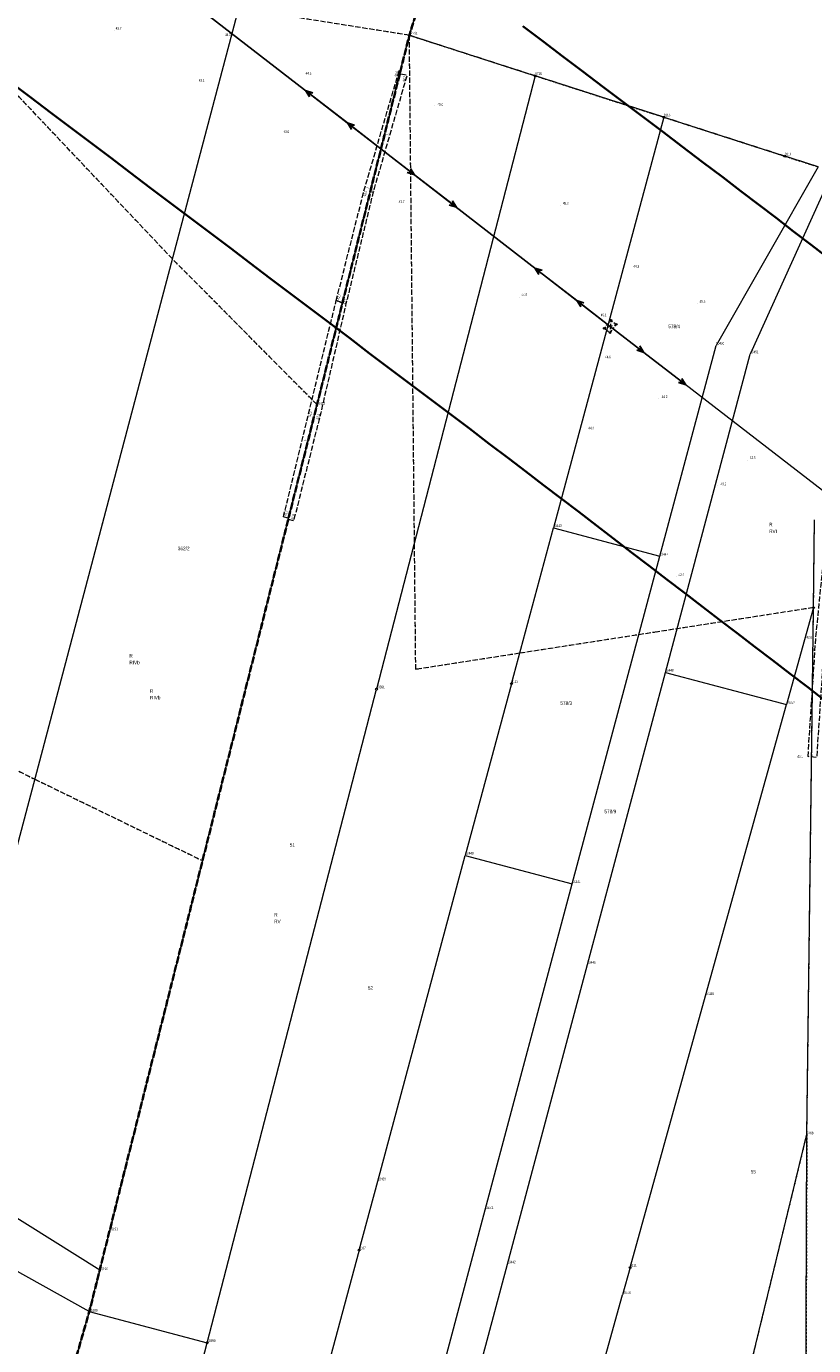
# Model space of a CAD drawing. Header units: metres. Extents: x 6524698 to 6533081, y 5883213 to 5896811.
# Tile 7 of 131: x 6529075 to 6529297, y 5886215 to 5886589. Entities that reach past the tile are written whole.
import ezdxf
from ezdxf.enums import TextEntityAlignment as Align

# ---------------------------------------------------------------- set-up
doc = ezdxf.new("R2010")
doc.units = ezdxf.units.M
for name, pattern in [('mapa zasadnicza$0$1.5_0.5', [2, 1.5, -0.5]), ('mapa zasadnicza$0$1.5_1.0', [2.5, 1.5, -1]), ('mapa zasadnicza$0$219-500', [0]), ('mapa zasadnicza$0$egkk-500', [2, 1.5, -0.5]), ('mapa zasadnicza$0$egug-500', [1, 0.5, -0.5]), ('mapa zasadnicza$0$suep_wn_500', [0]), ('mapa zasadnicza$0$supp_500', [1, 0.5, -0.5])]:
    doc.linetypes.add(name, pattern=pattern)
for name, color, linetype in [('mapa zasadnicza$0$000 Inne (niezydentyfikowane)', 7, 'Continuous'), ('mapa zasadnicza$0$202-punkt graniczny', 7, 'Continuous'), ('mapa zasadnicza$0$202-punkt graniczny-Atr103', 7, 'Continuous'), ('mapa zasadnicza$0$203-punkt graniczny', 7, 'Continuous'), ('mapa zasadnicza$0$203-punkt graniczny-Atr103', 7, 'Continuous'), ('mapa zasadnicza$0$203-punkt graniczny-Atr104', 7, 'Continuous'), ('mapa zasadnicza$0$209-oznaczenie konturu klasyfikacyjnego', 7, 'Continuous'), ('mapa zasadnicza$0$210-oznaczenie konturu użytku gruntowego', 7, 'Continuous'), ('mapa zasadnicza$0$211-numer działki ewidencyjnej', 7, 'Continuous'), ('mapa zasadnicza$0$216-obręb ewidencyjny', 7, 'Continuous'), ('mapa zasadnicza$0$217-kontur klasyfikacyjny', 7, 'Continuous'), ('mapa zasadnicza$0$218-kontur użytku gruntowego', 7, 'Continuous'), ('mapa zasadnicza$0$219-działka ewidencyjna', 7, 'Continuous'), ('mapa zasadnicza$0$jezdnia', 7, 'Continuous'), ('mapa zasadnicza$0$jezdnia-Atr17', 7, 'Continuous'), ('mapa zasadnicza$0$pikieta naturalna', 7, 'Continuous'), ('mapa zasadnicza$0$pikieta naturalna-Atr2', 7, 'Continuous'), ('mapa zasadnicza$0$przewód elektroenergetyczny wysokiego napięcia', 7, 'Continuous'), ('mapa zasadnicza$0$słup przewodów napowietrznych', 7, 'Continuous')]:
    doc.layers.add(name, color=color, linetype=linetype)
doc.styles.add('mapa zasadnicza$0$STANDARD', font='Working1250', dxfattribs={"width": 0.75})

# ---------------------------------------------------------------- blocks, each defined once
blk = doc.blocks.new('mapa zasadnicza$0$203')
at = {"linetype": 'Continuous', "lineweight": 0}
h = blk.add_hatch(color=0, dxfattribs=at)
edge = h.paths.add_edge_path()
edge.add_arc((0, 0), 0.045, 0, 360)
blk = doc.blocks.new('mapa zasadnicza$0$202')
at = {"color": 0, "linetype": 'Continuous', "lineweight": 0}
blk.add_circle((0, 0), 0.25, dxfattribs=at)
blk = doc.blocks.new('mapa zasadnicza$0$PW01')
at = {"linetype": 'Continuous', "lineweight": 13}
h = blk.add_hatch(color=0, dxfattribs=at)
edge = h.paths.add_edge_path()
edge.add_arc((0, 0), 0.045, 0, 360)
blk = doc.blocks.new('mapa zasadnicza$0$SM05')
at = {"color": 0, "linetype": 'Continuous', "lineweight": 13}
blk.add_circle((0, 0), 0.25, dxfattribs=at)
blk = doc.blocks.new('mapa zasadnicza$0$SUEP3')
at = {"color": 0, "linetype": 'Continuous'}
for p, q in [((0, 0), (12.003, 0)), ((12.003, 0), (10.003, 0.75)), ((10.003, 0.75), (11.003, 0)), ((12.003, 0), (10.003, -0.75)), ((11.003, 0), (10.003, -0.75)), ((12.003, 0), (27.003, 0)), ((27.003, 0), (25.003, 0.75)), ((25.003, 0.75), (26.003, 0)), ((27.003, 0), (25.003, -0.75)), ((26.003, 0), (25.003, -0.75))]:
    blk.add_line(p, q, dxfattribs=at)

msp = doc.modelspace()

# ---------------------------------------------------------------- linework, layer by layer
at = {"layer": 'mapa zasadnicza$0$000 Inne (niezydentyfikowane)', "color": 7, "linetype": 'Continuous', "lineweight": 35, "flags": 128}
for points in [[(6529214.99, 5886588.748), (6529220.631, 5886584.487), (6529226.273, 5886580.226), (6529231.914, 5886575.965), (6529237.555, 5886571.704), (6529243.197, 5886567.443), (6529248.838, 5886563.182), (6529254.48, 5886558.921), (6529260.121, 5886554.66), (6529265.763, 5886550.399), (6529271.535, 5886546.039), (6529276.648, 5886542.124), (6529281.63, 5886538.309), (6529286.613, 5886534.494), (6529291.595, 5886530.679), (6529296.577, 5886526.864), (6529301.559, 5886523.05)], [(6529300.553, 5886397.873), (6529295.571, 5886401.688), (6529290.588, 5886405.502), (6529285.606, 5886409.317), (6529280.624, 5886413.132), (6529275.642, 5886416.947), (6529270.659, 5886420.762), (6529265.677, 5886424.577), (6529260.695, 5886428.392), (6529255.712, 5886432.207), (6529250.73, 5886436.021), (6529245.748, 5886439.836), (6529240.765, 5886443.651), (6529235.783, 5886447.466), (6529230.801, 5886451.281), (6529225.818, 5886455.096), (6529220.836, 5886458.911), (6529215.854, 5886462.726), (6529211.002, 5886466.441), (6529205.492, 5886470.602), (6529199.85, 5886474.863), (6529194.209, 5886479.124), (6529188.568, 5886483.385), (6529182.926, 5886487.646), (6529177.285, 5886491.907), (6529171.643, 5886496.168), (6529166.002, 5886500.429), (6529160.361, 5886504.69), (6529154.719, 5886508.951), (6529149.078, 5886513.212), (6529143.436, 5886517.473), (6529137.795, 5886521.734), (6529132.153, 5886525.995), (6529126.512, 5886530.256), (6529120.871, 5886534.517), (6529115.229, 5886538.778), (6529109.588, 5886543.039), (6529103.946, 5886547.3), (6529098.305, 5886551.561), (6529092.664, 5886555.822), (6529087.022, 5886560.083), (6529081.381, 5886564.344), (6529075.739, 5886568.605), (6529070.098, 5886572.866)]]:
    msp.add_lwpolyline(points, dxfattribs=at)
at = {"layer": 'mapa zasadnicza$0$216-obręb ewidencyjny', "color": 7, "linetype": 'mapa zasadnicza$0$1.5_1.0', "lineweight": 35, "flags": 128}
for points in [[(6528303.37, 5885049.22), (6528320.19, 5885039.62), (6528338.23, 5885024.79), (6528352.17, 5885015.38), (6528392.05, 5884988.47), (6528415.8, 5884972.26), (6528435.19, 5884960.38), (6528444.69, 5884948.19), (6528465.63, 5884932.94), (6528465.44, 5884918.9), (6528709.45, 5884735.5), (6528709.85, 5884736.99), (6528739.27, 5884853.86), (6528744.47, 5884874.5), (6528806.08, 5885120.41), (6528807.46, 5885125.4), (6528869.24, 5885370.86), (6528871.52, 5885379.23), (6528887.59, 5885437.6), (6528890.77, 5885449.17), (6528926, 5885568.38), (6528974.41, 5885749.69), (6529025.21, 5885958.42), (6529039.6, 5886018.39), (6529059.52, 5886107.69), (6529060.61, 5886112.57), (6529062.91, 5886122.9), (6529064.3, 5886127.7), (6529092.32, 5886224.97), (6529095.27, 5886236.71), (6529098.1, 5886248), (6529156.76, 5886481.66), (6529182.88, 5886586.19), (6529191.96, 5886615.74), (6529200.39, 5886660.86), (6529220.71, 5886727.34), (6529222.82, 5886733.43), (6529222.92, 5886790.76), (6529260.25, 5886952.44), (6529264.63, 5886976.51), (6529282.32, 5887033.97), (6529290.57, 5887057.23), (6529292.77, 5887095.61), (6529299.5, 5887116.54), (6529303.02, 5887126.11), (6529323.1, 5887204.71), (6529300.1, 5887247.3), (6529294.33, 5887253.59), (6529295.74, 5887344.56), (6529295.89, 5887348.38), (6529296.28, 5887374.9), (6529315.22, 5887418.55), (6529321.72, 5887480.33), (6529320.57, 5887503.67), (6529312.34, 5887533.26), (6529296.91, 5887588.72), (6529289.52, 5887663.25), (6529282.79, 5887731.14), (6529262.28, 5887731.31), (6529166.14, 5887721.78), (6529109.21, 5887715.92), (6529031.01, 5887709.01), (6529019.26, 5887707.89), (6528952.56, 5887701.57), (6528918.8, 5887790.89), (6528879.99, 5887896.72), (6528866.81, 5887934.63), (6528850.06, 5887982.04), (6528826.58, 5888045.33), (6528812.94, 5888083.84), (6528788.71, 5888147.82), (6528766.6, 5888207.14), (6528741.09, 5888278.42), (6528713.34, 5888354.12), (6528704.85, 5888377.17), (6528681.51, 5888445.9), (6528675.5, 5888460.67), (6528657.02, 5888506.94), (6528643.54, 5888542.38), (6528612.6, 5888606.5), (6528572.89, 5888682.85), (6528554.61, 5888714.22), (6528550.89, 5888720.89), (6528546.56, 5888728.63), (6528540.29, 5888749.47), (6528539.84, 5888759.55), (6528538.55, 5888788.67), (6528537.21, 5888800.87), (6528534.18, 5888828.64), (6528521.9, 5888874.59), (6528517.9, 5888889.57), (6528514.32, 5888935.53), (6528513.62, 5888944.51), (6528513.44, 5888948.22), (6528497.03, 5888999.3), (6528487.24, 5889042.5), (6528479.5, 5889060.26), (6528476.98, 5889088.52), (6528462.62, 5889141.48), (6528437.2, 5889208.11), (6528427.12, 5889249.1), (6528426.72, 5889250.74), (6528417.63, 5889287.69), (6528406.48, 5889321.22), (6528402.97, 5889333.92), (6528393.7, 5889357.37), (6528374.9, 5889392.75), (6528320.3, 5889498.78), (6528319.49, 5889494.06), (6528315.49, 5889501.75), (6528293.69, 5889548.36), (6528289.3, 5889557.06), (6528219.86, 5889705.13), (6528203.76, 5889751.35), (6528194.07, 5889776.62), (6528178.59, 5889821.74), (6528144.14, 5889918.51), (6528087.43, 5890069.91), (6528086.27, 5890073.01), (6528069.52, 5890117.74), (6528068.35, 5890122.94), (6528015.06, 5890276.2), (6528002.77, 5890340.12), (6527996.61, 5890364.36), (6527918.86, 5890538.44), (6527894.74, 5890596), (6527831.96, 5890559.17), (6527781.71, 5890531.45), (6527701.79, 5890487.35), (6527628.31, 5890449.47), (6527548.32, 5890411.76), (6527469.9, 5890380.85), (6527391.42, 5890349.92), (6527355.64, 5890331.57), (6527338.23, 5890321.73), (6527321.27, 5890314.22), (6527313.38, 5890308.14), (6527288.1, 5890288.63), (6527273.45, 5890274.12), (6527241.28, 5890253.87), (6527220.83, 5890245.22), (6527165.07, 5890215.69), (6527077.89, 5890166.68), (6527057.31, 5890152.25), (6527045.63, 5890148.55), (6527008.52, 5890134.26), (6526988.84, 5890116.67), (6526981, 5890111.26), (6526971.01, 5890104.38), (6526952.34, 5890094.44), (6526909.87, 5890084.83), (6526890.35, 5890080.91), (6526812.21, 5890083.05), (6526792.43, 5890086.11), (6526758.07, 5890090.77), (6526757.09, 5890094.4), (6526749.57, 5890095.95), (6526742.25, 5890097.45), (6526740.34, 5890097.85), (6526735.76, 5890098.07), (6526728.64, 5890098.03), (6526722.43, 5890098.71), (6526592.18, 5890129.32), (6526575.25, 5890133.06), (6526573.45, 5890132.21), (6526504.81, 5890011.82), (6526498.38, 5890001.32), (6526450.82, 5889923.75), (6526420.35, 5889876.56), (6526411.53, 5889862.91), (6526388.88, 5889824.55), (6526365.09, 5889786.81), (6526341.54, 5889745.42), (6526322.12, 5889709.53), (6526299.72, 5889678.46), (6526281.16, 5889635.52), (6526275.36, 5889608.56), (6526260.85, 5889553.37), (6526260.44, 5889544.19), (6526259.14, 5889502.93), (6526261.74, 5889493.66), (6526254.11, 5889462.89), (6526253.07, 5889459.21), (6526242.11, 5889436.4), (6526240.9, 5889433.4), (6526238.06, 5889420.56), (6526234.58, 5889404.82), (6526230.53, 5889381.66), (6526215.12, 5889335.06), (6526209.51, 5889327.34), (6526203.18, 5889319.69), (6526193.05, 5889307.44), (6526183.47, 5889295.83), (6526173.24, 5889283.42), (6526171.38, 5889271.95), (6526170.8, 5889268.87), (6526173.59, 5889236.65), (6526172.37, 5889219.4), (6526171.12, 5889203.31), (6526160.39, 5889165.34), (6526158.7, 5889157.93), (6526155.92, 5889148.67), (6526145.07, 5889104.25), (6526136.74, 5889068.22), (6526126.54, 5889028.53), (6526125.42, 5889024.1), (6526106.98, 5888945.09), (6526092.2, 5888875.3), (6526089.86, 5888864.25), (6526088.13, 5888856.09), (6526074.67, 5888792.55), (6526053.98, 5888724.15), (6526037.27, 5888680.97), (6526018.87, 5888602.55), (6526017.84, 5888598.66), (6526013.87, 5888581.88), (6526006.91, 5888552.43), (6525999.77, 5888522.16), (6525997.18, 5888508.24), (6525965.43, 5888376.64), (6525920.17, 5888195.14), (6525898.15, 5888106.3), (6525892.22, 5888082.37), (6525824.01, 5888097.35), (6525779.41, 5888107.91), (6525729.76, 5888119.66), (6525723.9, 5888092.12), (6525717.96, 5888069.83), (6525708.69, 5888031.16), (6525707.44, 5888026.27), (6525684.97, 5887955.81), (6525668.86, 5887926.95), (6525650.39, 5887893.86), (6525645.34, 5887877.02), (6525632.33, 5887838.12), (6525588.06, 5887736.62), (6525567.77, 5887689.8), (6525539.5, 5887624.6), (6525535.54, 5887615.4), (6525496.64, 5887526.28), (6525469.79, 5887459.76), (6525449.79, 5887410.24), (6525436.37, 5887377.16), (6525416.54, 5887328.38), (6525400.14, 5887287.76), (6525397.82, 5887282.31), (6525357.88, 5887181.79), (6525337.95, 5887136.46), (6525309.72, 5887065.72), (6525303.99, 5887048.86), (6525292.71, 5887015.66), (6525292.03, 5887013.68), (6525295.71, 5887012.48), (6525393.63, 5886982.02), (6525436.72, 5886969.99), (6525475.57, 5886959.15), (6525492.98, 5886956.11), (6525499.92, 5886954.9), (6525553.04, 5886947.63), (6525556.8, 5886947.12), (6525575.8, 5886944.52), (6525648.96, 5886935.05), (6525700.18, 5886920.83), (6525705.66, 5886920.35), (6525754.61, 5886916.46), (6525783.22, 5886917.37), (6525788.91, 5886917.98), (6525823.91, 5886921.7), (6525857.13, 5886925.05), (6525870.29, 5886926.28), (6525871.77, 5886926.42), (6525905.03, 5886929.56), (6525909.53, 5886929.92), (6525920.2, 5886930.77), (6525939.16, 5886932.29), (6525978.37, 5886930.74), (6525981.07, 5886930.63), (6525983.12, 5886930.48), (6526059, 5886924.97), (6526061.69, 5886925.15), (6526072.91, 5886925.89), (6526078.55, 5886926.27), (6526112.26, 5886928.5), (6526158.51, 5886931.36), (6526197.11, 5886930.97), (6526216.93, 5886924.75), (6526270.07, 5886913.54), (6526272.57, 5886913.01), (6526273.33, 5886912.82), (6526323.76, 5886899.95), (6526417.31, 5886870.61), (6526416.51, 5886867.45), (6526398.65, 5886797.95), (6526389.44, 5886747.58), (6526374.78, 5886704.65), (6526373.42, 5886699.3), (6526372.62, 5886696.15), (6526368.41, 5886679.56), (6526358.03, 5886638.68), (6526335.66, 5886547.46), (6526327.03, 5886512.25), (6526325.59, 5886506.38), (6526319.45, 5886481.31), (6526262.43, 5886255.1), (6526247.51, 5886197.09), (6526210.82, 5886129.19), (6526125.23, 5885954.64), (6526131.1, 5885941.89), (6526083.28, 5885856.13), (6526080.33, 5885850.83), (6526106.53, 5885828.9), (6526128.86, 5885807.19), (6526151.36, 5885785.32), (6526170.05, 5885764.86), (6526198.17, 5885734.09), (6526201, 5885729.87), (6526175.56, 5885692.72), (6526227.73, 5885641.53), (6526271.29, 5885598.78), (6526273, 5885597.09), (6526302.11, 5885568.53), (6526316.43, 5885554.47), (6526322.38, 5885548.63), (6526290.64, 5885486.19), (6526263.4, 5885432.62), (6526247.38, 5885401.19), (6526244.36, 5885395.27), (6526237.6, 5885382.01), (6526227.84, 5885362.86), (6526248.41, 5885344.13), (6526259.4, 5885334.11), (6526304.93, 5885298.77), (6526313.27, 5885292.3), (6526318.23, 5885288.46), (6526321.6, 5885285.83), (6526325.46, 5885282.83), (6526325.17, 5885281.22), (6526338.74, 5885260.21), (6526360.57, 5885232.43), (6526363.74, 5885228.38), (6526377.76, 5885210.54), (6526382.65, 5885204.32), (6526422.71, 5885162.76), (6526481.21, 5885090.92), (6526497.3, 5885066.7), (6526513.19, 5885047.89), (6526516.91, 5885049.29), (6526524.94, 5885052.3), (6526533.62, 5885042), (6526536.24, 5885038.9), (6526540.69, 5885033.62), (6526545.95, 5885027.38), (6526549.33, 5885023.37), (6526550.65, 5885027.15), (6526573.21, 5885076.62), (6526587.94, 5885108.93), (6526590.96, 5885115.55), (6526594.72, 5885123.8), (6526595.22, 5885124.89), (6526595.84, 5885126.22), (6526599.05, 5885133.28), (6526599.46, 5885134.19), (6526600.38, 5885136.19), (6526609.81, 5885156.89), (6526614.13, 5885166.32), (6526615.59, 5885170.96), (6526615.92, 5885173.06), (6526626.56, 5885204.78), (6526635.59, 5885225.49), (6526643.47, 5885243.6), (6526662.24, 5885286.52), (6526663.96, 5885290.45), (6526689.69, 5885347.86), (6526693.01, 5885355.29), (6526709.38, 5885391.8), (6526720.67, 5885416.98), (6526720.09, 5885430.57), (6526719.04, 5885455.52), (6526720.97, 5885465.66), (6526690.6, 5885542.54), (6526706, 5885557.89), (6526747.06, 5885585.88), (6526724.66, 5885597.94), (6526873.96, 5885657.74), (6526876.06, 5885655.62), (6526884.84, 5885650.75), (6526955.49, 5885630.53), (6526988.95, 5885673.38), (6527034.95, 5885662.24), (6527038.45, 5885661.39), (6527055.52, 5885657.39), (6527093.39, 5885649.85), (6527138.37, 5885639.19), (6527183.37, 5885628.52), (6527207.39, 5885622.46), (6527214.61, 5885620.77), (6527302.63, 5885600.17), (6527306.92, 5885598.88), (6527379.24, 5885579.7), (6527386.89, 5885577.68), (6527422.41, 5885568.61), (6527458.81, 5885559.31), (6527463.19, 5885558.23), (6527499.51, 5885549.27), (6527531.05, 5885541.49), (6527616.9, 5885520.3), (6527646.83, 5885512.66), (6527664.1, 5885508.41), (6527696.34, 5885502.3), (6527728.57, 5885496.19), (6527760.81, 5885490.08), (6527773.75, 5885487.95), (6527870.05, 5885472.17), (6527894.7, 5885468.91), (6527908.02, 5885468.31), (6527952.41, 5885466.32), (6527998.14, 5885462.8), (6528060.58, 5885458.01), (6528166.05, 5885444.7), (6528202.53, 5885448.02), (6528205.37, 5885425.22), (6528203.73, 5885274.14), (6528201.64, 5885179.56), (6528201.44, 5885172.38), (6528202.41, 5885123.66), (6528202.41, 5885120.11), (6528202.52, 5885118.87), (6528207.04, 5885116.2), (6528235.91, 5885098.61), (6528250.23, 5885084.2), (6528275.71, 5885072.67), (6528286.02, 5885062.42), (6528291.09, 5885053.61)], [(6531933.62, 5883216.64), (6531976.06, 5883225.79), (6532001.39, 5883243.46), (6532076.02, 5883295.51), (6532087.53, 5883303.54), (6532095.59, 5883303.58), (6532099.34, 5883303.6), (6532185.46, 5883303.98), (6532230.55, 5883304.18), (6532261.33, 5883261.03), (6532263.43, 5883258.31), (6532267.19, 5883267.88), (6532268.95, 5883277.38), (6532274.6, 5883287.62), (6532292.54, 5883323.06), (6532300.16, 5883330.42), (6532311.36, 5883346.7), (6532319.92, 5883363.1), (6532337.16, 5883389.14), (6532356.42, 5883433.15), (6532359.82, 5883473.8), (6532352.26, 5883494.98), (6532351.08, 5883496.49), (6532352.93, 5883500.6), (6532345.95, 5883503.36), (6532268.26, 5883525.05), (6532164.33, 5883566.41), (6532101.82, 5883597.33), (6532009.29, 5883647.91), (6532072.58, 5883756.21), (6532101.37, 5883805.46), (6532107.03, 5883815.15), (6532114.59, 5883828.15), (6532127.21, 5883849.82), (6532137.71, 5883867.86), (6532153.02, 5883894.16), (6532207.53, 5883987.81), (6532309.76, 5884159.89), (6532311.14, 5884162.3), (6531952.09, 5884287.71), (6531823.7, 5884327.08), (6531817.53, 5884331.28), (6531860.44, 5884386.69), (6531941.79, 5884485.36), (6532045.84, 5884559.25), (6532074.09, 5884580.64), (6532134.43, 5884623.26), (6532317.26, 5884588.31), (6532459.58, 5884544.15), (6532461.18, 5884543.92), (6532628.64, 5884471.87), (6532651.22, 5884505.85), (6532722.14, 5884453.37), (6532728.56, 5884465.13), (6532758.69, 5884518.28), (6532782.56, 5884560.42), (6532784.61, 5884564.04), (6532789.04, 5884571.87), (6532818.9, 5884624.88), (6532847.96, 5884676.47), (6532867.58, 5884710.9), (6532869.61, 5884714.46), (6532874.3, 5884722.69), (6532877.03, 5884727.52), (6532884.88, 5884741.46), (6532903.81, 5884775.06), (6532906.78, 5884780.34), (6532936.96, 5884832.21), (6532944.93, 5884846.23), (6532951.1, 5884857.1), (6532957.28, 5884867.96), (6532963.45, 5884878.83), (6532967.14, 5884886.46), (6532960.61, 5884903.37), (6532957.98, 5884909.31), (6532945.64, 5884941.36), (6532926.72, 5884974.91), (6532922.25, 5884984.41), (6532839.08, 5885020.25), (6532816.79, 5885034.2), (6532754.46, 5885061.95), (6532706.44, 5885075.18), (6532732.64, 5885096.03), (6532783.97, 5885136.84), (6532736.71, 5885167.12), (6532658.3, 5885217.33), (6532640.53, 5885228.35), (6532568.87, 5885272.78), (6532479.64, 5885363.38), (6532445.55, 5885446.72), (6532465.5, 5885477.16), (6532482.19, 5885500.94), (6532503.22, 5885530.9), (6532509.68, 5885536.03), (6532587.54, 5885608.05), (6532648.19, 5885641.63), (6532687.67, 5885661.59), (6532724.99, 5885671.05), (6532754.41, 5885688.72), (6532811.08, 5885704.18), (6532860.94, 5885706.98), (6532887.3, 5885714.93), (6532916.52, 5885721.49), (6532914.09, 5885725.85), (6532879.93, 5885787.36), (6532877.52, 5885791.77), (6532891.62, 5885794.66), (6532897.1, 5885797.48), (6532900.56, 5885802.42), (6532900.59, 5885813.65), (6532899.89, 5885816.32), (6532921.82, 5885828.27), (6532935.52, 5885829.37), (6532943.28, 5885825.54), (6532951.46, 5885820.23), (6532956.94, 5885815.35), (6532971.05, 5885802.83), (6532984.99, 5885799.05), (6533005.63, 5885802.55), (6533007.35, 5885843.35), (6533006.5, 5885853.49), (6533011.91, 5885868.92), (6533014.95, 5885877.6), (6533008.77, 5885898.31), (6532988.7, 5885911.36), (6532964.9, 5885935.89), (6532964.75, 5885936.1), (6532947.99, 5885961.39), (6532940.55, 5885987.29), (6532937.57, 5885997.73), (6532942.62, 5886016.63), (6532929.33, 5886033.78), (6532927.41, 5886043.27), (6532925.41, 5886053.13), (6532934.66, 5886060.15), (6532965.06, 5886063.74), (6532983.27, 5886075.76), (6533002.38, 5886076.34), (6533037.57, 5886106.52), (6533047.03, 5886124.1), (6533050.38, 5886130.34), (6533070.4, 5886142.19), (6533080.8, 5886163.7), (6533080.82, 5886171.93), (6533060.23, 5886171.79), (6533047.79, 5886186.26), (6533009.21, 5886186.39), (6533007.12, 5886192.07), (6532997.62, 5886203.61), (6532954.28, 5886217.15), (6532948.52, 5886221.01), (6532904.76, 5886250.41), (6532884.83, 5886256.76), (6532880.52, 5886257.13), (6532876.96, 5886257.43), (6532870.15, 5886289.36), (6532850.58, 5886303.87), (6532839.28, 5886312.26), (6532820.36, 5886311.03), (6532811.72, 5886319.86), (6532806.9, 5886329.4), (6532805.42, 5886332.32), (6532804.75, 5886361.66), (6532800.39, 5886362.9), (6532792.04, 5886365.27), (6532776.26, 5886363.4), (6532769.97, 5886365.56), (6532741.09, 5886375.46), (6532739.94, 5886379.01), (6532738.65, 5886383.01), (6532775.56, 5886419.05), (6532777.15, 5886426.08), (6532766.08, 5886435.97), (6532722.47, 5886446.79), (6532700.81, 5886441.96), (6532673.69, 5886435.71), (6532661.77, 5886433.25), (6532581.58, 5886416.66), (6532571.86, 5886402.68), (6532554.64, 5886403.34), (6532537.35, 5886397.91), (6532519.64, 5886402.97), (6532500.01, 5886409.78), (6532484.79, 5886419.01), (6532466.46, 5886421.38), (6532433.34, 5886428.43), (6532407.66, 5886480.3), (6532405.32, 5886483.18), (6532398.67, 5886499.34), (6532379.54, 5886537.75), (6532361.76, 5886573.46), (6532345.6, 5886604.74), (6532318.81, 5886594.39), (6532300.45, 5886586.14), (6532293.74, 5886576.76), (6532266.73, 5886553.94), (6532251.51, 5886545.95), (6532239.16, 5886544.44), (6532219.8, 5886544.19), (6532224.14, 5886536.11), (6532228.84, 5886532.48), (6532240.98, 5886528.14), (6532259.61, 5886528.81), (6532260.32, 5886524.02), (6532252.56, 5886518.68), (6532243.82, 5886514.13), (6532228.91, 5886503.78), (6532201.73, 5886479.38), (6532192.9, 5886467.4), (6532185.02, 5886453.02), (6532172.62, 5886435.4), (6532170.41, 5886428.38), (6532167.23, 5886422.16), (6532158.18, 5886414.72), (6532135.43, 5886400.29), (6532130.11, 5886397.89), (6532108.51, 5886388.25), (6532102.08, 5886386.69), (6532068.97, 5886391.56), (6532069.56, 5886410.32), (6532024.55, 5886426.6), (6532021.4, 5886427.77), (6532003.16, 5886446.56), (6531983.26, 5886452.06), (6531970.95, 5886463.9), (6531935.41, 5886478.94), (6531887.79, 5886499.08), (6531884.76, 5886500.37), (6531825.18, 5886492.85), (6531784.57, 5886508.06), (6531762.12, 5886566.68), (6531750.78, 5886596.2), (6531743.5, 5886615.13), (6531708.31, 5886697.3), (6531688.12, 5886737.66), (6531682, 5886749.9), (6531673.03, 5886758.3), (6531630.44, 5886845.29), (6531609.4, 5886884.8), (6531594.7, 5886911.16), (6531583.97, 5886930.36), (6531519.63, 5886900.23), (6531460.85, 5886863.62), (6531429.58, 5886909.28), (6531395.54, 5886955.1), (6531394.63, 5886956.87), (6531343.91, 5887056.34), (6531352.67, 5887117.47), (6531343.6, 5887174.81), (6531346.91, 5887194.69), (6531308.31, 5887272.93), (6531282.4, 5887302.68), (6531265.17, 5887348.77), (6531246.08, 5887374.03), (6531211.23, 5887408.48), (6531201.2, 5887421.31), (6531188.5, 5887437.53), (6531171.84, 5887459.03), (6531168.41, 5887478.3), (6531207.23, 5887488.8), (6531188.08, 5887522.57), (6531145.35, 5887575.75), (6531136.4, 5887570.35), (6531129.4, 5887615.74), (6531138.13, 5887632.81), (6531149.52, 5887650.8), (6531156.15, 5887666.25), (6531157.26, 5887673.69), (6531155, 5887685.44), (6531150.86, 5887696.06), (6531148.84, 5887702.72), (6531147.23, 5887707.6), (6531146.63, 5887712.85), (6531146.37, 5887720.59), (6531147.61, 5887734.8), (6531148.91, 5887749.21), (6531150.34, 5887764.25), (6531163.6, 5887831.49), (6531175.6, 5887857.09), (6531172.35, 5887861.18), (6531157.91, 5887878.61), (6531089.96, 5887870.11), (6531029.51, 5887862.54), (6531028.05, 5887862.36), (6530941.55, 5887857.17), (6530878, 5887853.36), (6530851.75, 5887851.79), (6530847.34, 5887851.53), (6530816.4, 5887849.69), (6530753.72, 5887845.97), (6530699.77, 5887842.77), (6530689.94, 5887841.95), (6530626.35, 5887836.71), (6530569.25, 5887832), (6530563.57, 5887831.54), (6530501.5, 5887826.49), (6530435.15, 5887821.09), (6530434.17, 5887821.11), (6530425.85, 5887820.62), (6530429.5, 5887800.32), (6530452.16, 5887659), (6530455.94, 5887633.47), (6530472.76, 5887520.14), (6530469.62, 5887519.59), (6530435.08, 5887515.31), (6530390.63, 5887509.81), (6530342.75, 5887503.87), (6530294.87, 5887497.94), (6530035.48, 5887465.82), (6530037.77, 5887311.55), (6530037.96, 5887271.18), (6529917.79, 5887263.83), (6529836.5, 5887258.86), (6529751.62, 5887253.65), (6529620.4, 5887245.61), (6529619.06, 5887245.53), (6529604.22, 5887244.37), (6529607.85, 5887282.19), (6529460.65, 5887265.28), (6529300.1, 5887247.3), (6529323.1, 5887204.71), (6529303.02, 5887126.11), (6529299.5, 5887116.54), (6529292.77, 5887095.61), (6529290.57, 5887057.23), (6529282.32, 5887033.97), (6529264.63, 5886976.51), (6529260.25, 5886952.44), (6529222.92, 5886790.76), (6529222.82, 5886733.43), (6529220.71, 5886727.34), (6529200.39, 5886660.86), (6529191.96, 5886615.74), (6529182.88, 5886586.19), (6529156.76, 5886481.66), (6529098.1, 5886248), (6529095.27, 5886236.71), (6529092.32, 5886224.97), (6529064.3, 5886127.7), (6529062.91, 5886122.9), (6529060.61, 5886112.57), (6529059.52, 5886107.69), (6529039.6, 5886018.39), (6529025.21, 5885958.42), (6528974.41, 5885749.69), (6528926, 5885568.38), (6528890.77, 5885449.17), (6528887.59, 5885437.6), (6528871.52, 5885379.23), (6528869.24, 5885370.86), (6528807.46, 5885125.4), (6528806.08, 5885120.41), (6528744.47, 5884874.5), (6528739.27, 5884853.86), (6528709.85, 5884736.99), (6528709.45, 5884735.5), (6528706.18, 5884724.21), (6528730.3, 5884708.13), (6528733.27, 5884706.14), (6528748.8, 5884695.79), (6528786.39, 5884676.5), (6528872.06, 5884634.67), (6528945.49, 5884600.08), (6528985.49, 5884581.87), (6529032.35, 5884560.53), (6529049.91, 5884552.53), (6529073.23, 5884542.41), (6529144.83, 5884511.32), (6529192.54, 5884490.87), (6529296.75, 5884448.5), (6529327.13, 5884441.53), (6529353.01, 5884428.52), (6529368.44, 5884424.36), (6529396.16, 5884435.33), (6529443.93, 5884463.99), (6529471.09, 5884468.57), (6529491.42, 5884476.87), (6529502.21, 5884481.62), (6529509.93, 5884478.63), (6529529.06, 5884465.69), (6529537.84, 5884456.73), (6529547.45, 5884452.42), (6529559.79, 5884443.85), (6529560.85, 5884443.18), (6529567.88, 5884434.3), (6529577.11, 5884428.67), (6529584.08, 5884424.47), (6529588.89, 5884420.68), (6529594.31, 5884413.13), (6529605.31, 5884398.18), (6529623.6, 5884387.56), (6529629.54, 5884382.61), (6529639.57, 5884375.55), (6529661.37, 5884342.94), (6529677.3, 5884332.26), (6529724.02, 5884319.36), (6529746.24, 5884317.72), (6529750.42, 5884315.79), (6529759.42, 5884307.71), (6529762.56, 5884305.3), (6529768.46, 5884300.8), (6529781.09, 5884298.48), (6529820.08, 5884298.3), (6529833.32, 5884298.54), (6529846.48, 5884297.93), (6529871.64, 5884289.34), (6529874.37, 5884290.81), (6529900.13, 5884282.17), (6529920.58, 5884275.84), (6529982.71, 5884264.8), (6530025.92, 5884262.44), (6530094.65, 5884255.13), (6530111.93, 5884251.21), (6530113.34, 5884249.86), (6530125.41, 5884207.71), (6530139.1, 5884119.35), (6530160.8, 5884044.22), (6530159.45, 5884041.61), (6530169.03, 5884004.99), (6530226.78, 5883933.99), (6530232.84, 5883929.17), (6530318.08, 5883861.25), (6530342.58, 5883843.3), (6530416.62, 5883797.45), (6530430.51, 5883791.03), (6530451.6, 5883780.52), (6530479.85, 5883768.22), (6530546.3, 5883739.28), (6530600.27, 5883715.77), (6530710.67, 5883676.61), (6530721.69, 5883674.3), (6530801.44, 5883711.81), (6530842.89, 5883741.88), (6530854.84, 5883752.63), (6530904.25, 5883847.06), (6530907.96, 5883854.15), (6530933.82, 5883903.55), (6530953.86, 5883941.84), (6530958.93, 5883951.53), (6531019.53, 5884067.34), (6531125.06, 5884014.95), (6531127.92, 5884013.5), (6531150.72, 5884001.42), (6531162.69, 5883998.51), (6531168.35, 5883993.07), (6531172.13, 5883989.48), (6531217.11, 5883967.19), (6531231.97, 5883959.79), (6531239.2, 5883956.14), (6531240.85, 5883955.19), (6531311.29, 5883916.34), (6531324.51, 5883910.78), (6531335.6, 5883900.14), (6531345.33, 5883901.71), (6531403.8, 5883872.94), (6531407.06, 5883802.39), (6531405.41, 5883796.62), (6531393.4, 5883761.35), (6531387.77, 5883751.38), (6531379.93, 5883734.96), (6531357.01, 5883697.45), (6531329.8, 5883658.58), (6531295.54, 5883614.95), (6531245.7, 5883571.22), (6531238.9, 5883565.56), (6531232.8, 5883560.48), (6531157.18, 5883508.94), (6531134.5, 5883495.42), (6531107.06, 5883482.14), (6531125.68, 5883476.35), (6531171.39, 5883505.7), (6531274.28, 5883471.83), (6531388.96, 5883434.18), (6531456.73, 5883411.96), (6531481.5, 5883403.82), (6531491.5, 5883400.54), (6531513.73, 5883393.23), (6531521.66, 5883390.63), (6531532.73, 5883383.07), (6531551.14, 5883370.51), (6531632.53, 5883314.95), (6531679.45, 5883282.93), (6531686.85, 5883280.64), (6531801.85, 5883245.6), (6531854.25, 5883230.14), (6531893.58, 5883218.69), (6531914.67, 5883212.56)]]:
    msp.add_lwpolyline(points, close=True, dxfattribs=at)
at = {"layer": 'mapa zasadnicza$0$217-kontur klasyfikacyjny', "color": 92, "linetype": 'mapa zasadnicza$0$egkk-500', "lineweight": 18, "flags": 128}
for points in [[(6529182.88, 5886586.19), (6529191.96, 5886615.74)], [(6529182.88, 5886586.19), (6529134.56, 5886593.84)], [(6529115.82, 5886522.92), (6529054.11, 5886588.15)], [(6529156.76, 5886481.66), (6529182.88, 5886586.19)], [(6529184.69, 5886406.72), (6529182.88, 5886586.19)], [(6529218.49, 5886574.71), (6529182.88, 5886586.19)], [(6529254.85, 5886563), (6529218.49, 5886574.71)], [(6529289.11, 5886551.97), (6529254.85, 5886563)], [(6529298.54, 5886548.93), (6529289.11, 5886551.97)], [(6529156.76, 5886481.66), (6529115.82, 5886522.92)], [(6529124.36, 5886352.6), (6529156.76, 5886481.66)], [(6529297.23, 5886424.21), (6529297.49, 5886449.1)], [(6529297.23, 5886424.21), (6529253.19, 5886417.37)], [(6529295.34, 5886275.14), (6529297.23, 5886424.21)], [(6529253.19, 5886417.37), (6529214.08, 5886411.3)], [(6529214.08, 5886411.3), (6529184.69, 5886406.72)], [(6529009.72, 5886409.05), (6529076.9, 5886375.67)], [(6529076.9, 5886375.67), (6529124.36, 5886352.6)], [(6529124.36, 5886352.6), (6529098.1, 5886248)], [(6529275.33, 5886192.83), (6529295.34, 5886275.14)], [(6529098.1, 5886248), (6529095.27, 5886236.71)], [(6529095.27, 5886236.71), (6529092.32, 5886224.97)], [(6529092.32, 5886224.97), (6529075.18, 5886165.47)]]:
    msp.add_lwpolyline(points, dxfattribs=at)
at = {"layer": 'mapa zasadnicza$0$218-kontur użytku gruntowego', "color": 3, "linetype": 'mapa zasadnicza$0$egug-500', "lineweight": 18, "flags": 128}
for points in [[(6529182.88, 5886586.19), (6529191.96, 5886615.74)], [(6529182.88, 5886586.19), (6529134.56, 5886593.84)], [(6529115.82, 5886522.92), (6529054.11, 5886588.15)], [(6529156.76, 5886481.66), (6529182.88, 5886586.19)], [(6529182.88, 5886586.19), (6529218.49, 5886574.71)], [(6529184.69, 5886406.72), (6529182.88, 5886586.19)], [(6529218.49, 5886574.71), (6529254.85, 5886563)], [(6529254.85, 5886563), (6529289.11, 5886551.97)], [(6529289.11, 5886551.97), (6529298.54, 5886548.93)], [(6529156.76, 5886481.66), (6529115.82, 5886522.92)], [(6529124.36, 5886352.6), (6529156.76, 5886481.66)], [(6529297.23, 5886424.21), (6529297.49, 5886449.1)], [(6529297.23, 5886424.21), (6529253.19, 5886417.37)], [(6529295.34, 5886275.14), (6529297.23, 5886424.21)], [(6529253.19, 5886417.37), (6529214.08, 5886411.3)], [(6529214.08, 5886411.3), (6529184.69, 5886406.72)], [(6529009.72, 5886409.05), (6529076.9, 5886375.67)], [(6529076.9, 5886375.67), (6529124.36, 5886352.6)], [(6529124.36, 5886352.6), (6529098.1, 5886248)], [(6529275.33, 5886192.83), (6529295.34, 5886275.14)], [(6529295.34, 5886275.14), (6529294.75, 5886115.36)], [(6529098.1, 5886248), (6529095.27, 5886236.71)], [(6529095.27, 5886236.71), (6529092.32, 5886224.97)], [(6529092.32, 5886224.97), (6529075.18, 5886165.47)]]:
    msp.add_lwpolyline(points, dxfattribs=at)
at = {"layer": 'mapa zasadnicza$0$219-działka ewidencyjna', "color": 7, "linetype": 'mapa zasadnicza$0$219-500', "lineweight": 18, "flags": 128}
for points in [[(6529048.01, 5886266.36), (6529144.13, 5886630.04)], [(6529182.88, 5886586.19), (6529191.96, 5886615.74)], [(6529156.76, 5886481.66), (6529182.88, 5886586.19)], [(6529182.88, 5886586.19), (6529218.49, 5886574.71)], [(6529218.49, 5886574.71), (6529173.57, 5886401.15)], [(6529254.85, 5886563), (6529218.49, 5886574.71)], [(6529254.85, 5886563), (6529223.62, 5886446.81)], [(6529254.85, 5886563), (6529289.11, 5886551.97)], [(6529298.54, 5886548.93), (6529269.65, 5886498.41)], [(6529298.54, 5886548.93), (6529289.11, 5886551.97)], [(6529302.64, 5886547.62), (6529279.34, 5886495.97)], [(6529253.72, 5886438.74), (6529269.65, 5886498.41)], [(6529255.3, 5886405.89), (6529279.34, 5886495.97)], [(6529098.1, 5886248), (6529156.76, 5886481.66)], [(6529297.23, 5886424.21), (6529297.49, 5886449.1)], [(6529211.76, 5886402.69), (6529223.62, 5886446.81)], [(6529223.62, 5886446.81), (6529253.72, 5886438.74)], [(6529228.98, 5886346.02), (6529253.72, 5886438.74)], [(6529297.23, 5886424.21), (6529289.6, 5886396.76)], [(6529295.34, 5886275.14), (6529297.23, 5886424.21)], [(6529233.24, 5886323.23), (6529255.3, 5886405.89)], [(6529255.3, 5886405.89), (6529289.6, 5886396.76)], [(6529125.69, 5886216.16), (6529173.57, 5886401.15)], [(6529211.76, 5886402.69), (6529198.71, 5886354.1)], [(6529266.7, 5886314.32), (6529289.6, 5886396.76)], [(6529173.92, 5886261.89), (6529198.71, 5886354.1)], [(6529198.71, 5886354.1), (6529228.98, 5886346.02)], [(6529204.35, 5886253.76), (6529228.98, 5886346.02)], [(6529210.61, 5886238.43), (6529233.24, 5886323.23)], [(6529245.33, 5886237.44), (6529266.7, 5886314.32)], [(6529236.87, 5886034.66), (6529295.34, 5886275.14)], [(6529294.75, 5886115.36), (6529295.34, 5886275.14)], [(6529095.27, 5886236.71), (6529048.01, 5886266.36)], [(6529092.32, 5886224.97), (6529023.05, 5886263.56)], [(6529168.68, 5886242.38), (6529173.92, 5886261.89)], [(6529179.86, 5886161.99), (6529204.35, 5886253.76)], [(6529095.27, 5886236.71), (6529098.1, 5886248)], [(6529168.68, 5886242.38), (6529149.27, 5886170.15)], [(6529092.32, 5886224.97), (6529095.27, 5886236.71)], [(6529187.36, 5886151.29), (6529210.61, 5886238.43)], [(6529245.33, 5886237.44), (6529243.19, 5886229.74)], [(6529219.05, 5886142.84), (6529243.19, 5886229.74)], [(6529092.32, 5886224.97), (6529064.3, 5886127.7)], [(6529092.32, 5886224.97), (6529125.69, 5886216.16)], [(6529094.71, 5886096.47), (6529125.69, 5886216.16)]]:
    msp.add_lwpolyline(points, dxfattribs=at)
at = {"layer": 'mapa zasadnicza$0$jezdnia', "color": 7, "linetype": 'mapa zasadnicza$0$1.5_0.5', "lineweight": 18, "flags": 128}
for points in [[(6529150.13, 5886448.76), (6529148.6, 5886449.18), (6529148.68, 5886449.49), (6529156.76, 5886481.66), (6529163.96, 5886510.47), (6529180.17, 5886575.36), (6529182.2, 5886574.93), (6529172.54, 5886541.48), (6529164.85, 5886509.79), (6529157.81, 5886479.37)], [(6529162.19, 5886511.12), (6529170.18, 5886542.77), (6529180.04, 5886576.22), (6529180.37, 5886576.14), (6529180.17, 5886575.36), (6529163.96, 5886510.47)], [(6529147.24, 5886449.88), (6529154.71, 5886480.49), (6529162.19, 5886511.12), (6529163.96, 5886510.47), (6529156.76, 5886481.66), (6529148.68, 5886449.49)], [(6529295.66, 5886382.04), (6529297.86, 5886415.42), (6529300.87, 5886445.88), (6529303.01, 5886445.12), (6529301.69, 5886426.16), (6529300.79, 5886419.11), (6529300.23, 5886414.07), (6529298.09, 5886381.78)]]:
    msp.add_lwpolyline(points, close=True, dxfattribs=at)
at = {"layer": 'mapa zasadnicza$0$przewód elektroenergetyczny wysokiego napięcia', "color": 1, "linetype": 'mapa zasadnicza$0$suep_wn_500', "lineweight": 18, "flags": 128}
for points in [[(6529019.87, 5886673.88), (6529174.85, 5886554.04)], [(6529174.85, 5886554.04), (6529019.87, 5886673.88)], [(6529239.73, 5886503.8), (6529174.85, 5886554.04)], [(6529174.85, 5886554.04), (6529239.73, 5886503.8)], [(6529433.56, 5886353.99), (6529239.73, 5886503.8)]]:
    msp.add_lwpolyline(points, dxfattribs=at)
at = {"layer": 'mapa zasadnicza$0$słup przewodów napowietrznych', "color": 7, "linetype": 'mapa zasadnicza$0$supp_500', "lineweight": 18, "flags": 128}
for points in [[(6529238.02, 5886503.26), (6529239.88, 5886505.54), (6529241.43, 5886504.38), (6529239.63, 5886502.06)], [(6529238.02, 5886503.26), (6529241.43, 5886504.38)], [(6529239.88, 5886505.54), (6529239.63, 5886502.06)], [(6529238.02, 5886503.26), (6529239.63, 5886502.06)]]:
    msp.add_lwpolyline(points, dxfattribs=at)

# ---------------------------------------------------------------- block references
at = {"layer": 'mapa zasadnicza$0$202-punkt graniczny', "color": 7, "linetype": 'Continuous', "lineweight": 18}
for p in [(6529182.88, 5886586.19), (6529218.49, 5886574.71), (6529254.85, 5886563), (6529289.11, 5886551.97), (6529297.23, 5886424.21), (6529173.57, 5886401.15), (6529211.76, 5886402.69), (6529168.68, 5886242.38), (6529245.33, 5886237.44), (6529125.69, 5886216.16)]:
    msp.add_blockref('mapa zasadnicza$0$202', p, dxfattribs=at)
at = {"layer": 'mapa zasadnicza$0$203-punkt graniczny', "color": 7, "linetype": 'Continuous', "lineweight": 18}
for p in [(6529269.65, 5886498.41), (6529279.34, 5886495.97), (6529156.76, 5886481.66), (6529223.62, 5886446.81), (6529253.72, 5886438.74), (6529255.3, 5886405.89), (6529289.6, 5886396.76), (6529198.71, 5886354.1), (6529228.98, 5886346.02), (6529233.24, 5886323.23), (6529266.7, 5886314.32), (6529295.34, 5886275.14), (6529173.92, 5886261.89), (6529204.35, 5886253.76), (6529098.1, 5886248), (6529095.27, 5886236.71), (6529210.61, 5886238.43), (6529243.19, 5886229.74), (6529092.32, 5886224.97)]:
    msp.add_blockref('mapa zasadnicza$0$203', p, dxfattribs=at)
at = {"layer": 'mapa zasadnicza$0$pikieta naturalna', "color": 7, "linetype": 'Continuous', "lineweight": 13}
for p, rotation in [((6529099.52, 5886587.57), 359.926), ((6529130.25, 5886585.91), 359.848), ((6529180.04, 5886576.22), 359.9700000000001), ((6529182.2, 5886574.93), 0.147), ((6529122.85, 5886572.97), 359.848), ((6529152.88, 5886574.64), 0.05200000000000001), ((6529190.07, 5886566.2), 359.801), ((6529146.27, 5886558.46), 359.812), ((6529170.18, 5886542.77), 359.876), ((6529172.54, 5886541.48), 359.989), ((6529179.02, 5886538.44), 359.935), ((6529225.75, 5886538.15), 359.7789999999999), ((6529245.91, 5886519.67), 359.858), ((6529214.14, 5886511.98), 359.898), ((6529162.19, 5886511.12), 359.773), ((6529164.85, 5886509.79), 359.956), ((6529264.29, 5886510.26), 359.786), ((6529239.08, 5886506.08), 359.789), ((6529237.67, 5886494.68), 359.771), ((6529253.28, 5886483.46), 0.015), ((6529154.71, 5886480.49), 359.858), ((6529157.81, 5886479.37), 359.973), ((6529232.75, 5886474.6), 359.7670000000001), ((6529278.41, 5886465.77), 0.007), ((6529270.17, 5886458.72), 359.742), ((6529147.24, 5886449.88), 359.9649999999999), ((6529150.13, 5886448.76), 359.799), ((6529258.39, 5886433.14), 359.962)]:
    msp.add_blockref('mapa zasadnicza$0$PW01', p, dxfattribs=dict(at, rotation=rotation))
msp.add_blockref('mapa zasadnicza$0$PW01', (6529295.66, 5886382.04), dxfattribs=at)
at = {"layer": 'mapa zasadnicza$0$przewód elektroenergetyczny wysokiego napięcia', "color": 1, "linetype": 'Continuous', "lineweight": 18}
for p, rotation in [((6529174.85, 5886554.04), 142.287), ((6529174.85, 5886554.04), 322.247), ((6529239.73, 5886503.8), 142.247), ((6529239.73, 5886503.8), 322.3)]:
    msp.add_blockref('mapa zasadnicza$0$SUEP3', p, dxfattribs=dict(at, rotation=rotation))
at = {"layer": 'mapa zasadnicza$0$słup przewodów napowietrznych', "color": 7, "linetype": 'Continuous', "lineweight": 18}
for p in [(6529239.88, 5886505.54), (6529241.43, 5886504.38), (6529238.02, 5886503.26), (6529239.63, 5886502.06)]:
    msp.add_blockref('mapa zasadnicza$0$SM05', p, dxfattribs=at)

# ---------------------------------------------------------------- texts
at = {"layer": 'mapa zasadnicza$0$202-punkt graniczny-Atr103', "color": 7, "style": 'mapa zasadnicza$0$STANDARD', "width": 0.667}
for s, p in [('47791', (6529182.88, 5886586.19)), ('9715', (6529218.49, 5886574.71)), ('9113', (6529254.85, 5886563)), ('9114', (6529289.11, 5886551.97)), ('9110', (6529211.76, 5886402.69)), ('10391', (6529173.57, 5886401.15)), ('9107', (6529168.68, 5886242.38)), ('9111', (6529245.33, 5886237.44)), ('10390', (6529125.69, 5886216.16))]:
    msp.add_text(s, height=0.75, dxfattribs=at).set_placement(p, align=Align.BOTTOM_LEFT)
at = {"layer": 'mapa zasadnicza$0$203-punkt graniczny-Atr103', "color": 7, "style": 'mapa zasadnicza$0$STANDARD', "width": 0.667}
for s, p in [('10450', (6529269.65, 5886498.41)), ('10451', (6529279.34, 5886495.97)), ('10443', (6529223.62, 5886446.81)), ('10447', (6529253.72, 5886438.74)), ('10448', (6529255.3, 5886405.89)), ('10452', (6529289.6, 5886396.76)), ('10440', (6529198.71, 5886354.1)), ('10444', (6529228.98, 5886346.02)), ('10445', (6529233.24, 5886323.23)), ('10449', (6529266.7, 5886314.32)), ('10439', (6529173.92, 5886261.89)), ('10441', (6529204.35, 5886253.76)), ('10442', (6529210.61, 5886238.43)), ('10446', (6529243.19, 5886229.74))]:
    msp.add_text(s, height=0.75, dxfattribs=at).set_placement(p, align=Align.BOTTOM_LEFT)
at = {"layer": 'mapa zasadnicza$0$203-punkt graniczny-Atr104', "color": 7, "style": 'mapa zasadnicza$0$STANDARD', "width": 0.667}
for s, p in [('45192', (6529156.76, 5886481.66)), ('7468', (6529295.34, 5886275.14)), ('45191', (6529098.1, 5886248)), ('45190', (6529095.27, 5886236.71)), ('45189', (6529092.32, 5886224.97))]:
    msp.add_text(s, height=0.75, dxfattribs=at).set_placement(p)
at = {"layer": 'mapa zasadnicza$0$209-oznaczenie konturu klasyfikacyjnego', "color": 3, "linetype": 'Continuous', "lineweight": 18, "style": 'mapa zasadnicza$0$STANDARD', "width": 0.79}
for s, p in [('RVI', (6529284.67, 5886446.32)), ('RIVb', (6529103.66, 5886409.17)), ('RIVb', (6529109.51, 5886399.23)), ('RV', (6529144.63, 5886335.89))]:
    msp.add_text(s, height=1, dxfattribs=at).set_placement(p, align=Align.TOP_LEFT)
at = {"layer": 'mapa zasadnicza$0$210-oznaczenie konturu użytku gruntowego', "color": 3, "linetype": 'Continuous', "lineweight": 18, "style": 'mapa zasadnicza$0$STANDARD', "width": 0.79}
for p in [(6529284.67, 5886447.22), (6529103.66, 5886410.07), (6529109.51, 5886400.13), (6529144.63, 5886336.79)]:
    msp.add_text('R', height=1, dxfattribs=at).set_placement(p)
at = {"layer": 'mapa zasadnicza$0$211-numer działki ewidencyjnej', "color": 7, "linetype": 'Continuous', "lineweight": 18, "style": 'mapa zasadnicza$0$STANDARD', "width": 0.79}
for s, p in [('578/4', (6529256.15, 5886504.3)), ('578/3', (6529225.6, 5886397.69)), ('578/9', (6529238.07, 5886367.02)), ('51', (6529149.05, 5886357.55)), ('52', (6529171.14, 5886317.12)), ('55', (6529279.46, 5886265.08))]:
    msp.add_text(s, height=1, dxfattribs=at).set_placement(p, align=Align.TOP_LEFT)
msp.add_text('362/2', height=1, dxfattribs=at).set_placement((6529117.38, 5886440.46))
at = {"layer": 'mapa zasadnicza$0$jezdnia-Atr17', "color": 7, "style": 'mapa zasadnicza$0$STANDARD', "width": 0.667}
for rotation, p in [(73.892, (6529176.82, 5886557.99)), (73.576, (6529171.36, 5886542.83)), (76.969, (6529162.89, 5886503.14)), (76.285, (6529153.57, 5886471.39))]:
    msp.add_text('j.', height=0.75, rotation=rotation, dxfattribs=at).set_placement(p)
at = {"layer": 'mapa zasadnicza$0$pikieta naturalna-Atr2', "color": 7, "style": 'mapa zasadnicza$0$STANDARD', "width": 0.667}
for s, p in [('43.7', (6529099.81, 5886587.79)), ('44.2', (6529130.71, 5886586.01)), ('44.3', (6529153.52, 5886575.05)), ('43.1', (6529123.3, 5886573.07)), ('45.0', (6529190.84, 5886566.26)), ('43.0', (6529147.26, 5886558.52)), ('43.7', (6529179.87, 5886538.71)), ('45.8', (6529226.32, 5886538.29)), ('44.3', (6529246.26, 5886520.41)), ('44.9', (6529214.61, 5886512.42)), ('45.3', (6529264.99, 5886510.48)), ('45.1', (6529237.03, 5886506.68)), ('44.6', (6529238.27, 5886494.8)), ('44.2', (6529254.25, 5886483.55)), ('44.0', (6529233.49, 5886474.64)), ('43.5', (6529279.2, 5886466.34)), ('43.2', (6529270.92, 5886458.84)), ('42.5', (6529259.03, 5886433.13)), ('42.6', (6529295.22, 5886415.47)), ('42.1', (6529292.65, 5886381.72))]:
    msp.add_text(s, height=0.75, dxfattribs=at).set_placement(p)
for s, rotation, p in [('45.0', 73.576, (6529178.98, 5886574.48)), ('44.7', 73.892, (6529181.21, 5886573.06)), ('43.5', 75.832, (6529170.13, 5886540.59)), ('43.7', 73.892, (6529172.15, 5886541.67)), ('42.7', 75.832, (6529162.73, 5886511.41)), ('43.1', 76.36, (6529164.48, 5886510.08)), ('42.2', 76.286, (6529154.59, 5886478.23)), ('42.4', 75.915, (6529156.87, 5886477.47)), ('41.7', 76.286, (6529147.77, 5886450.17)), ('41.8', 75.915, (6529149.77, 5886449.13))]:
    msp.add_text(s, height=0.75, rotation=rotation, dxfattribs=at).set_placement(p, align=Align.MIDDLE_LEFT)

doc.saveas('drawing.dxf')
